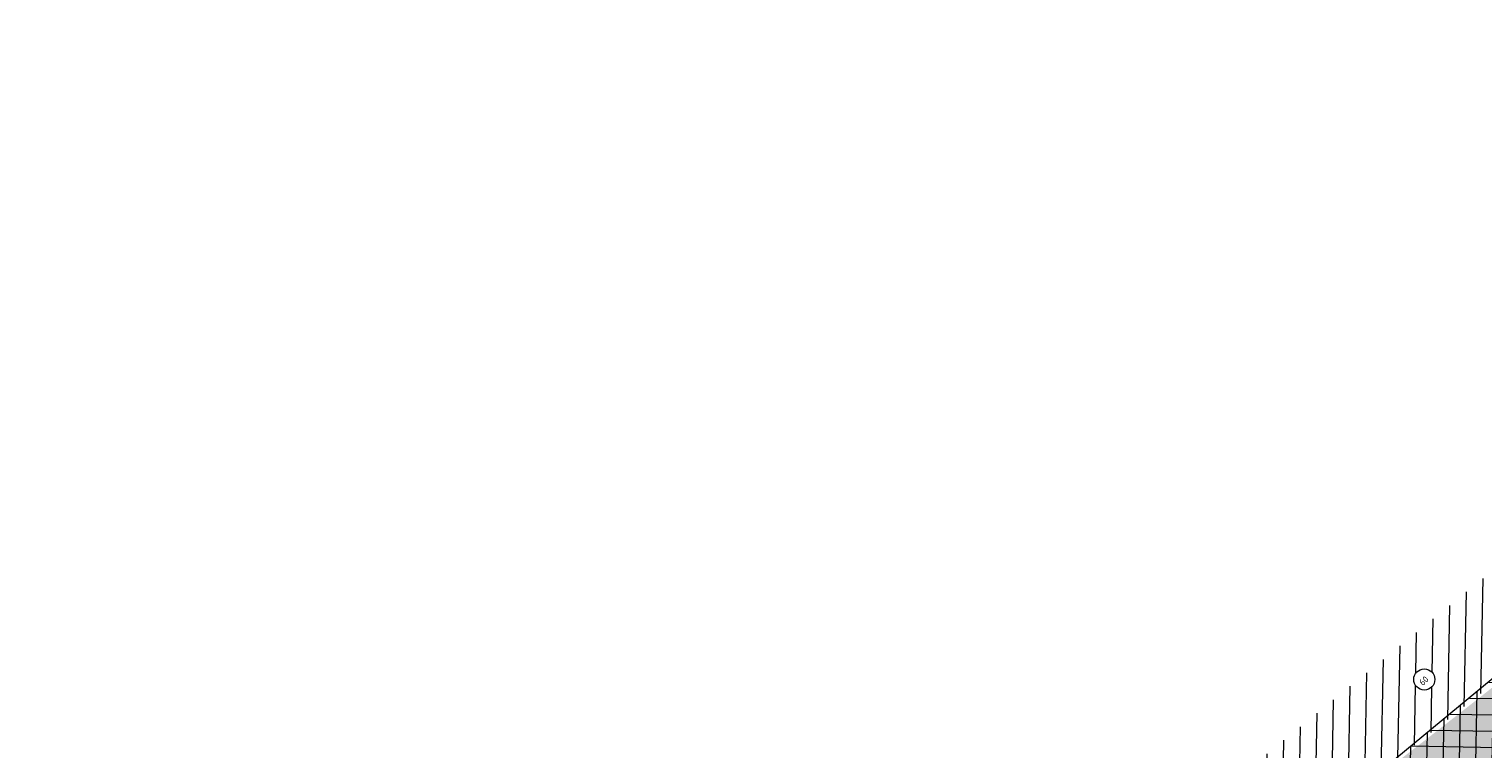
# Model space of a CAD drawing. Header units: metres. Extents: x 93002 to 101266, y 464849 to 465338.
# Tile 11 of 14: x 93255 to 93344, y 465174 to 465219. Entities that reach past the tile are written whole.
import ezdxf

# ---------------------------------------------------------------- set-up
doc = ezdxf.new("R2010")
doc.units = ezdxf.units.M
for name, color, linetype, lineweight in [('N-WE-GW-GROND_TEELAARDE-A', 94, 'CONTINUOUS', 18), ('N-WE-GW-ONTGRAVINGSVAK-T25', 7, 'CONTINUOUS', 25), ('N-WE-VH-VERHARDING_FUNDERING-A-200', 252, 'CONTINUOUS', 18), ('V-WE-VH-VERHARDING_FUNDERING-A-200', 252, 'CONTINUOUS', 18)]:
    doc.layers.add(name, color=color, linetype=linetype, lineweight=lineweight)
doc.styles.add('NLCS_200_25', font='NLCS-ISO.ttf', dxfattribs={"height": 0.5})
pattern_1 = [(88.91073676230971, (-156813.3608325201, 869735.9383361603), (-0.9998192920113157, 0.01901008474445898), [])]
pattern_2 = [(178.9107367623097, (0, 0), (-0.01901008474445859, -0.9998192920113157), []), (88.91073676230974, (0, 0), (-0.9998192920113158, 0.01901008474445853), [])]

msp = doc.modelspace()

# ---------------------------------------------------------------- hatches: boundary and pattern name
at = {"layer": 'N-WE-GW-GROND_TEELAARDE-A'}
h = msp.add_hatch(dxfattribs=at)
h.set_pattern_fill('AGW-GROND_TEELAARDE', color=256, angle=315, style=0, pattern_type=2)
h.set_pattern_definition(pattern_1)
h.paths.add_polyline_path([(93227.3589063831, 465207.289394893), (93246.65477918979, 465221.0048528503), (93266.93074857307, 465235.4315952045), (93280.38611813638, 465245.023932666), (93279.46872600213, 465246.310777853), (93280.72370726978, 465247.2052193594), (93280.86849623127, 465248.4026555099), (93280.953062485, 465249.1020367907), (93280.02712064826, 465250.2608650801), (93278.94359465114, 465251.6169120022), (93278.92229952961, 465251.603455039), (93275.437, 465249.401), (93271.959, 465246.683), (93261.234, 465237.882), (93250.884, 465230.172), (93237.674, 465220.988), (93231.502, 465216.863), (93226.399, 465213.661), (93223.968, 465212.225), (93218.406, 465208.33), (93215.656, 465206.11), (93209.77, 465201.19), (93206.768, 465198.569), (93207.082, 465198.209), (93206.929, 465197.751), (93205.285, 465197.402), (93203.362, 465195.993), (93199.494, 465193.284), (93188.174, 465184.384), (93187.499, 465184.2), (93185.46, 465184.436), (93184.142, 465184.416), (93181.82053864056, 465184.1699511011), (93184.675, 465180.337), (93183.709, 465179.669), (93185.05, 465177.85), (93189.1690107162, 465177.3346013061), (93190.43093000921, 465175.9410591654), (93198.85824128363, 465183.5723940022), (93214.9971288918, 465198.1869313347), (93220.94706465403, 465202.7638756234), (93222.07472957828, 465203.5762105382), (93224.87313125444, 465205.5295453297)])
edge = h.paths.add_edge_path(flags=16)
edge.add_arc((93270.15854116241, 465241.4280238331), 0.6465810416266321, 0, 360)
edge = h.paths.add_edge_path(flags=16)
edge.add_arc((93234.75458050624, 465216.0967976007), 0.6465810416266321, 0, 360)
edge = h.paths.add_edge_path(flags=16)
edge.add_arc((93198.06834276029, 465187.4196973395), 0.6465810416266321, 0, 360)
h = msp.add_hatch(dxfattribs=at)
h.set_pattern_fill('AGW-GROND_TEELAARDE', color=256, angle=315, style=0, pattern_type=2)
h.set_pattern_definition(pattern_1)
edge = h.paths.add_edge_path()
edge.add_arc((93349.89507808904, 465182.8359182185), 0.2999999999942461, 308.9558982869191, 398.998949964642)
edge.add_line((93350.1282253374, 465183.024710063), (93349.34170993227, 465183.9960120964))
edge.add_arc((93349.69987276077, 465184.2818967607), 0.4582691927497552, 140.8111992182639, 218.5967789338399, ccw=False)
edge.add_line((93349.34468296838, 465184.5714668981), (93349.09727799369, 465184.8692755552))
edge.add_line((93349.09727799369, 465184.8692755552), (93354.03234631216, 465188.9690907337))
edge.add_line((93354.03234631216, 465188.9690907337), (93352.15361667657, 465191.2850095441))
edge.add_line((93352.15361667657, 465191.2850095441), (93316.46439094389, 465162.3196590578))
edge.add_line((93316.46439094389, 465162.3196590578), (93318.01350908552, 465160.4100751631))
edge.add_line((93318.01350908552, 465160.4100751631), (93331.77623802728, 465171.2293989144))
edge.add_line((93331.77623802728, 465171.2293989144), (93332.01551752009, 465170.9250232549))
edge.add_arc((93332.22630578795, 465170.5274452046), 0.4499999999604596, 38.17202689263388, 117.93167859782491, ccw=False)
edge.add_line((93332.58007721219, 465170.8055562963), (93333.3526080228, 465169.8228578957))
edge.add_arc((93333.58845563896, 465170.0082652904), 0.3000000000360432, 218.1720269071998, 308.1720268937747)
edge.add_line((93333.77386303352, 465169.7724176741), (93337.59697026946, 465172.7778852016))
edge.add_arc((92973.37291878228, 465648.5345371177), 599.169050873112, 307.4365112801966, 308.9558982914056)
edge = h.paths.add_edge_path(flags=16)
edge.add_arc((93340.69941119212, 465178.7312869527), 0.6465810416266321, 0, 360)
at = {"layer": 'N-WE-VH-VERHARDING_FUNDERING-A-200', "transparency": 33554559}
h = msp.add_hatch(color=256, dxfattribs=at)
h.dxf.hatch_style = 1
h.paths.add_polyline_path([(93365.15483945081, 465188.6797009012), (93377.01516045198, 465198.6254311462), (93380.48274882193, 465201.5332528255), (93406.46754444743, 465222.7849039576), (93403.42874283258, 465226.5005041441), (93381.61730522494, 465208.6620316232), (93377.42111184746, 465205.2301771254), (93365.57886444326, 465195.2996028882), (93362.43726579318, 465192.6651469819), (93362.07907473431, 465192.3647780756, -0.006452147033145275), (93350.17800299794, 465182.4859846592, -0.006294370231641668), (93338.32604907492, 465173.1478130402), (93342.1744258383, 465168.6905091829), (93344.3196313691, 465170.6601376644), (93350.94910581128, 465176.7470144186), (93352.92460565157, 465178.5194163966), (93357.13863077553, 465182.0202238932)])
at = {"layer": 'V-WE-VH-VERHARDING_FUNDERING-A-200'}
h = msp.add_hatch(dxfattribs=at)
h.set_pattern_fill('AGW-WERK_ONTGRAVEN_AANVULLEN-SO', color=0, scale=0.2, pattern_type=2)
h.set_pattern_definition(pattern_2)
h.paths.add_polyline_path([(93297.51443986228, 465251.166814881), (93347.88790958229, 465287.1432590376), (93394.01274639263, 465320.0868666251), (93392.47319079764, 465322.2421621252), (93346.53177039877, 465289.0319781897), (93295.95307695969, 465253.3300779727), (93258.94472937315, 465226.3369957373), (93221.91283098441, 465199.3260140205), (93212.55233888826, 465191.9159767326), (93206.82291316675, 465198.6169438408), (93205.16939539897, 465197.3172954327), (93210.73626740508, 465190.8145723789), (93201.88661539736, 465183.3049096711), (93210.7633825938, 465172.8722290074), (93212.36277495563, 465174.2330905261), (93204.84867129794, 465183.0642609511), (93213.64833042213, 465190.5315005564), (93213.47626678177, 465190.7342664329), (93222.82030738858, 465198.1320242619), (93259.18903927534, 465224.1219379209), (93259.53801570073, 465223.6347922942)])
edge = h.paths.add_edge_path(flags=16)
edge.add_arc((93360.08150621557, 465296.9388416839), 0.6465810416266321, 0, 360)
edge = h.paths.add_edge_path(flags=16)
edge.add_arc((93390.64222276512, 465319.0969779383), 0.6465810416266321, 0, 360)
edge = h.paths.add_edge_path(flags=16)
edge.add_arc((93325.76926325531, 465273.1304940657), 0.6465810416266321, 0, 360)
edge = h.paths.add_edge_path(flags=16)
edge.add_arc((93300.111174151, 465255.023097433), 0.6465810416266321, 0, 360)
edge = h.paths.add_edge_path(flags=16)
edge.add_arc((93280.99842212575, 465241.2427029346), 0.6465810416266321, 0, 360)
edge = h.paths.add_edge_path(flags=16)
edge.add_arc((93262.52750240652, 465227.9434286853), 0.6465810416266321, 0, 360)
edge = h.paths.add_edge_path(flags=16)
edge.add_arc((93250.12200600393, 465218.7505637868), 0.6465810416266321, 0, 360)
edge = h.paths.add_edge_path(flags=16)
edge.add_arc((93225.60329449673, 465200.9631888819), 0.6465810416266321, 0, 360)
edge = h.paths.add_edge_path(flags=16)
edge.add_arc((93219.84231363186, 465196.7733861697), 0.6465810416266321, 0, 360)
edge = h.paths.add_edge_path(flags=16)
edge.add_arc((93206.96747639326, 465196.645011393), 0.6465810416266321, 0, 360)
edge = h.paths.add_edge_path(flags=16)
edge.add_arc((93205.63020641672, 465185.0902402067), 0.6465810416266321, 0, 360)
edge = h.paths.add_edge_path(flags=16)
edge.add_arc((93210.30733767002, 465174.9241005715), 0.6465810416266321, 0, 360)
h = msp.add_hatch(dxfattribs=at)
h.set_pattern_fill('AGW-WERK_ONTGRAVEN_AANVULLEN-SO', color=0, scale=0.2, pattern_type=2)
h.set_pattern_definition(pattern_2)
h.paths.add_polyline_path([(93228.30942996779, 465135.4638277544), (93237.70972022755, 465145.9093337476), (93213.0863095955, 465174.8487183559), (93210.03984795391, 465172.2566011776), (93232.26413418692, 465146.1368577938), (93224.97073126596, 465138.0325033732), (93186.29691000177, 465166.8980520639), (93179.38394128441, 465159.5891077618), (93177.76215846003, 465158.4185024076), (93177.1915637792, 465157.4923495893), (93155.6199906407, 465122.4787507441), (93137.44086096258, 465091.350564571), (93135.97062244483, 465092.8836496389), (93135.5143843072, 465092.4243584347), (93133.57378486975, 465090.4707728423), (93137.93326031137, 465085.9249480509), (93139.4880982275, 465087.4160476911), (93160.05692955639, 465122.0581159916), (93182.15248380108, 465157.3975702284), (93181.37815000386, 465158.4959279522), (93186.5499402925, 465163.9639589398), (93223.49287114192, 465136.3903203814), (93222.36063638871, 465135.132192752), (93260.63620449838, 465103.1027648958), (93235.82780033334, 465065.0540869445), (93210.10730798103, 465025.9062317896), (93178.52662220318, 464981.6457982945), (93144.1303003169, 464938.4428408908), (93111.70047421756, 464904.8112250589), (93076.0256481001, 464875.3561210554), (93083.82305581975, 464865.7948457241), (93086.48170813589, 464867.8408746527), (93092.53258527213, 464872.497470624), (93111.2126115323, 464886.873127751), (93109.87087224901, 464888.6166115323), (93091.19084598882, 464874.2409544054), (93085.1399688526, 464869.5843584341), (93084.17627770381, 464868.8427270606), (93080.3835314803, 464873.4934381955), (93115.4929966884, 464902.8985847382), (93150.95016017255, 464940.4149715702), (93180.20187609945, 464977.4880364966), (93180.65465076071, 464977.258755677), (93185.49241543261, 464984.0673711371), (93185.24786239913, 464984.2411348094), (93212.274115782, 465022.2795398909), (93238.01090810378, 465061.4589951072), (93238.09492452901, 465061.4047564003), (93252.86559429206, 465083.9119985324), (93260.8945580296, 465078.6428868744), (93262.37950843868, 465080.7774038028), (93254.29243154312, 465086.0855061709), (93264.95716737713, 465102.336888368), (93273.45888201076, 465098.3219670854), (93274.08271841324, 465097.711827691), (93232.02953144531, 465036.8613007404), (93221.03044388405, 465020.8324956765), (93187.78036636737, 464972.8602479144), (93189.58850942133, 464971.6070046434), (93222.84151832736, 465019.5834817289), (93233.84145625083, 465035.6135260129), (93276.71666345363, 465097.6535077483), (93275.36488144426, 465098.9756099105), (93307.83412706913, 465135.6292092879), (93316.37667210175, 465126.6294628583), (93357.1850492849, 465075.7329435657), (93358.90145998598, 465077.1091464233), (93343.29295626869, 465096.5795602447), (93318.09313913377, 465128.0055954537), (93309.30127142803, 465137.1810629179), (93310.31812116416, 465138.1866716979), (93312.01455191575, 465136.085578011), (93312.3954164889, 465136.4097861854), (93344.05780335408, 465097.1947217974), (93346.08381566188, 465098.8242303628), (93314.33649547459, 465138.1391347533), (93314.71014091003, 465138.4720234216), (93312.87138610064, 465140.711711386), (93327.6210333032, 465155.2983068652), (93345.84763606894, 465173.2764785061), (93350.50980639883, 465167.2166533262), (93350.36485959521, 465167.0774224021), (93367.90864296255, 465145.1928081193), (93386.18777906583, 465123.9456268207), (93387.85553190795, 465125.3804091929), (93372.90706301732, 465142.7561115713), (93373.79096656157, 465143.453098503), (93349.98603271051, 465173.6419936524), (93350.36743714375, 465173.9656673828), (93348.15210623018, 465176.7180379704), (93383.6267154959, 465205.6907464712), (93388.93649916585, 465199.4360426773), (93403.4269465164, 465181.733642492), (93405.13811417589, 465183.0848770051), (93390.61574219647, 465200.8569080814), (93385.2055813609, 465207.0436150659), (93386.11176804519, 465207.7873035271), (93392.0829687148, 465200.2557161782), (93392.47478094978, 465200.5651132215), (93405.82874069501, 465183.6302346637), (93418.59247545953, 465167.4665784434), (93420.63298929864, 465169.0778832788), (93394.50373025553, 465202.1672860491), (93394.89712174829, 465202.4779301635), (93388.93914888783, 465210.0115229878), (93425.63006511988, 465239.8269807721), (93425.22364279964, 465240.3262255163), (93458.69407321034, 465267.5736430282), (93477.89567312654, 465263.287854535), (93483.43152708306, 465267.5417093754), (93481.927, 465270.04), (93481.972586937, 465270.4562719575), (93477.13237585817, 465266.7369622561), (93457.87698508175, 465271.0347568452), (93422.41004249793, 465242.1620300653), (93385.16169789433, 465211.8390919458), (93344.44864930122, 465178.4151750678), (93305.76135143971, 465146.4343345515), (93297.15643837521, 465139.1414164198), (93299.22540999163, 465136.7002371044), (93306.4444775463, 465142.8186102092), (93308.89159630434, 465139.8700371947), (93306.95680435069, 465137.9566337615), (93273.56555696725, 465100.2622130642), (93263.94625880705, 465104.8049113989)])
h.paths.add_polyline_path([(93309.20501477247, 465145.129381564), (93339.92007837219, 465170.5198533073), (93326.0750889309, 465156.8635716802), (93311.46103259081, 465142.411069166)], flags=16)
edge = h.paths.add_edge_path(flags=16)
edge.add_arc((93213.45823496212, 465172.5952459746), 0.6465810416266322, 0, 360)
edge = h.paths.add_edge_path(flags=16)
edge.add_arc((93225.61506755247, 465158.50741875), 0.6465810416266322, 0, 360)
edge = h.paths.add_edge_path(flags=16)
edge.add_arc((93227.56534721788, 465139.1881901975), 0.6465810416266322, 0, 360)
edge = h.paths.add_edge_path(flags=16)
edge.add_arc((93221.80308720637, 465139.059598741), 0.6465810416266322, 0, 360)
edge = h.paths.add_edge_path(flags=16)
edge.add_arc((93202.28259986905, 465153.3841566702), 0.6465810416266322, 0, 360)
edge = h.paths.add_edge_path(flags=16)
edge.add_arc((93182.42839671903, 465161.2268089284), 0.6465810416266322, 0, 360)
edge = h.paths.add_edge_path(flags=16)
edge.add_arc((93176.0378612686, 465149.2084665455), 0.6465810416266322, 0, 360)
edge = h.paths.add_edge_path(flags=16)
edge.add_arc((93160.7613296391, 465124.6307378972), 0.6465810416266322, 0, 360)
edge = h.paths.add_edge_path(flags=16)
edge.add_arc((93149.83559030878, 465106.6445044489), 0.6465810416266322, 0, 360)
edge = h.paths.add_edge_path(flags=16)
edge.add_arc((93139.95749587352, 465089.7073715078), 0.6465810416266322, 0, 360)
edge = h.paths.add_edge_path(flags=16)
edge.add_arc((93135.92612087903, 465091.6419778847), 0.6465810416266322, 0, 360)
edge = h.paths.add_edge_path(flags=16)
edge.add_arc((93228.67206350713, 465131.0565616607), 0.6465810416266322, 0, 360)
edge = h.paths.add_edge_path(flags=16)
edge.add_arc((93245.31050415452, 465117.0896233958), 0.6465810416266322, 0, 360)
edge = h.paths.add_edge_path(flags=16)
edge.add_arc((93259.52407062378, 465105.1205221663), 0.6465810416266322, 0, 360)
edge = h.paths.add_edge_path(flags=16)
edge.add_arc((93268.45488910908, 465101.6782548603), 0.6465810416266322, 0, 360)
edge = h.paths.add_edge_path(flags=16)
edge.add_arc((93262.34591873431, 465099.9668451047), 0.6465810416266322, 0, 360)
edge = h.paths.add_edge_path(flags=16)
edge.add_arc((93271.73099816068, 465092.2269106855), 0.6465810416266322, 0, 360)
edge = h.paths.add_edge_path(flags=16)
edge.add_arc((93277.50164833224, 465103.0194639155), 0.6465810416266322, 0, 360)
edge = h.paths.add_edge_path(flags=16)
edge.add_arc((93304.05895768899, 465133.0630055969), 0.6465810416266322, 0, 360)
edge = h.paths.add_edge_path(flags=16)
edge.add_arc((93312.0465611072, 465132.6451449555), 0.6465810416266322, 0, 360)
edge = h.paths.add_edge_path(flags=16)
edge.add_arc((93316.20004405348, 465133.9388973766), 0.6465810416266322, 0, 360)
edge = h.paths.add_edge_path(flags=16)
edge.add_arc((93309.27048903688, 465148.3042966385), 0.6465810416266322, 0, 360)
edge = h.paths.add_edge_path(flags=16)
edge.add_arc((93320.16010269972, 465123.7178209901), 0.6465810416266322, 0, 360)
edge = h.paths.add_edge_path(flags=16)
edge.add_arc((93331.47823982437, 465109.278542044), 0.6465810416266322, 0, 360)
edge = h.paths.add_edge_path(flags=16)
edge.add_arc((93352.5000885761, 465083.1883483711), 0.6465810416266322, 0, 360)
edge = h.paths.add_edge_path(flags=16)
edge.add_arc((93341.0425014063, 465102.9179852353), 0.6465810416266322, 0, 360)
edge = h.paths.add_edge_path(flags=16)
edge.add_arc((93329.47504407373, 465158.4947866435), 0.6465810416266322, 0, 360)
edge = h.paths.add_edge_path(flags=16)
edge.add_arc((93338.30452971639, 465170.273410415), 0.6465810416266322, 0, 360)
edge = h.paths.add_edge_path(flags=16)
edge.add_arc((93355.73711989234, 465164.3056298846), 0.6465810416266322, 0, 360)
edge = h.paths.add_edge_path(flags=16)
edge.add_arc((93366.61947574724, 465150.3497462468), 0.6465810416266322, 0, 360)
edge = h.paths.add_edge_path(flags=16)
edge.add_arc((93384.5545393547, 465127.5957649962), 0.6465810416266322, 0, 360)
edge = h.paths.add_edge_path(flags=16)
edge.add_arc((93415.67755825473, 465173.2428495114), 0.6465810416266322, 0, 360)
edge = h.paths.add_edge_path(flags=16)
edge.add_arc((93401.50649717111, 465185.7735850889), 0.6465810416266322, 0, 360)
edge = h.paths.add_edge_path(flags=16)
edge.add_arc((93394.74957244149, 465199.816803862), 0.6465810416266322, 0, 360)
edge = h.paths.add_edge_path(flags=16)
edge.add_arc((93389.03471410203, 465208.3588077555), 0.6465810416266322, 0, 360)
edge = h.paths.add_edge_path(flags=16)
edge.add_arc((93386.052719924, 465204.4094798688), 0.6465810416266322, 0, 360)
edge = h.paths.add_edge_path(flags=16)
edge.add_arc((93398.29322051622, 465221.5062598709), 0.6465810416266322, 0, 360)
edge = h.paths.add_edge_path(flags=16)
edge.add_arc((93453.63313209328, 465266.6348579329), 0.6465810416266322, 0, 360)
edge = h.paths.add_edge_path(flags=16)
edge.add_arc((93472.73880013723, 465266.8957308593), 0.6465810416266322, 0, 360)
edge = h.paths.add_edge_path(flags=16)
edge.add_arc((93241.34140917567, 465067.5920774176), 0.6465810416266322, 0, 360)
edge = h.paths.add_edge_path(flags=16)
edge.add_arc((93248.58856320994, 465058.6662234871), 0.6465810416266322, 0, 360)
edge = h.paths.add_edge_path(flags=16)
edge.add_arc((93228.98968338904, 465030.431031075), 0.6465810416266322, 0, 360)
edge = h.paths.add_edge_path(flags=16)
edge.add_arc((93217.01784313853, 465030.8909494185), 0.6465810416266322, 0, 360)
edge = h.paths.add_edge_path(flags=16)
edge.add_arc((93192.38738805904, 464995.5435684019), 0.6465810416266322, 0, 360)
edge = h.paths.add_edge_path(flags=16)
edge.add_arc((93208.36988542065, 465000.5051446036), 0.6465810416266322, 0, 360)
edge = h.paths.add_edge_path(flags=16)
edge.add_arc((93191.89958244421, 464976.615658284), 0.6465810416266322, 0, 360)
edge = h.paths.add_edge_path(flags=16)
edge.add_arc((93182.4217714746, 464981.5841229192), 0.6465810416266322, 0, 360)
edge = h.paths.add_edge_path(flags=16)
edge.add_arc((93175.54319029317, 464972.8132101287), 0.6465810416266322, 0, 360)
edge = h.paths.add_edge_path(flags=16)
edge.add_arc((93154.28582144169, 464945.7978834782), 0.6465810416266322, 0, 360)
edge = h.paths.add_edge_path(flags=16)
edge.add_arc((93139.8081854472, 464929.6962366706), 0.6465810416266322, 0, 360)
edge = h.paths.add_edge_path(flags=16)
edge.add_arc((93118.98039481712, 464907.5559331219), 0.6465810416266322, 0, 360)
edge = h.paths.add_edge_path(flags=16)
edge.add_arc((93111.73346626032, 464900.6598988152), 0.6465810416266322, 0, 360)
edge = h.paths.add_edge_path(flags=16)
edge.add_arc((93102.87690645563, 464881.7669618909), 0.6465810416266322, 0, 360)
edge = h.paths.add_edge_path(flags=16)
edge.add_arc((93081.99740984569, 464875.7988178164), 0.6465810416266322, 0, 360)
edge = h.paths.add_edge_path(flags=16)
edge.add_arc((93081.24346375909, 464870.7588245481), 0.6465810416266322, 0, 360)

# ---------------------------------------------------------------- linework, layer by layer
at = {"layer": 'N-WE-GW-GROND_TEELAARDE-A'}
msp.add_circle((93340.69941119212, 465178.7312869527), 0.6465810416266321, dxfattribs=at)
at = {"layer": 'V-WE-VH-VERHARDING_FUNDERING-A-200', "color": 0, "flags": 128}
msp.add_lwpolyline([(93422.41004249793, 465242.1620300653), (93385.16169789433, 465211.8390919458), (93344.44864930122, 465178.4151750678), (93305.76135143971, 465146.4343345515), (93297.15643837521, 465139.1414164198), (93299.22540999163, 465136.7002371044), (93306.4444775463, 465142.8186102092), (93308.89159630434, 465139.8700371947), (93306.95680435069, 465137.9566337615), (93273.56555696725, 465100.2622130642), (93263.94625880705, 465104.8049113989), (93228.30942996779, 465135.4638277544)], dxfattribs=at)

# ---------------------------------------------------------------- texts
at = {"layer": 'N-WE-GW-ONTGRAVINGSVAK-T25', "style": 'NLCS_200_25'}
msp.add_text('60', height=0.4, rotation=44.05637002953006, dxfattribs=at).set_placement((93340.61861987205, 465178.3195342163))

doc.saveas('drawing.dxf')
